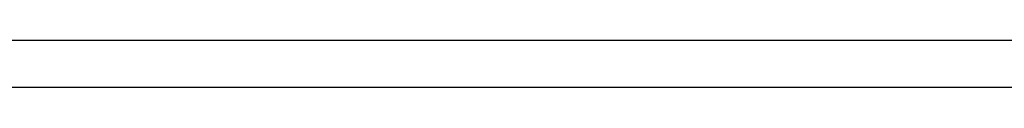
# Model space of a CAD drawing. Header units: millimetres. Extents: x 6197 to 108098, y 4257 to 29730.
# Tile 7 of 148: x 7920 to 8974, y 13057 to 13107. Entities that reach past the tile are written whole.
import ezdxf

# ---------------------------------------------------------------- set-up
doc = ezdxf.new("R2010")
doc.units = ezdxf.units.MM

msp = doc.modelspace()

# ---------------------------------------------------------------- linework, layer by layer
at = {"color": 3}
msp.add_line((12137.1271894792, 13106.7677909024), (6197.127189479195, 13106.7677909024), dxfattribs=at)
msp.add_line((12087.1271894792, 13056.76779102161), (6247.127189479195, 13056.7677909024))

doc.saveas('drawing.dxf')
